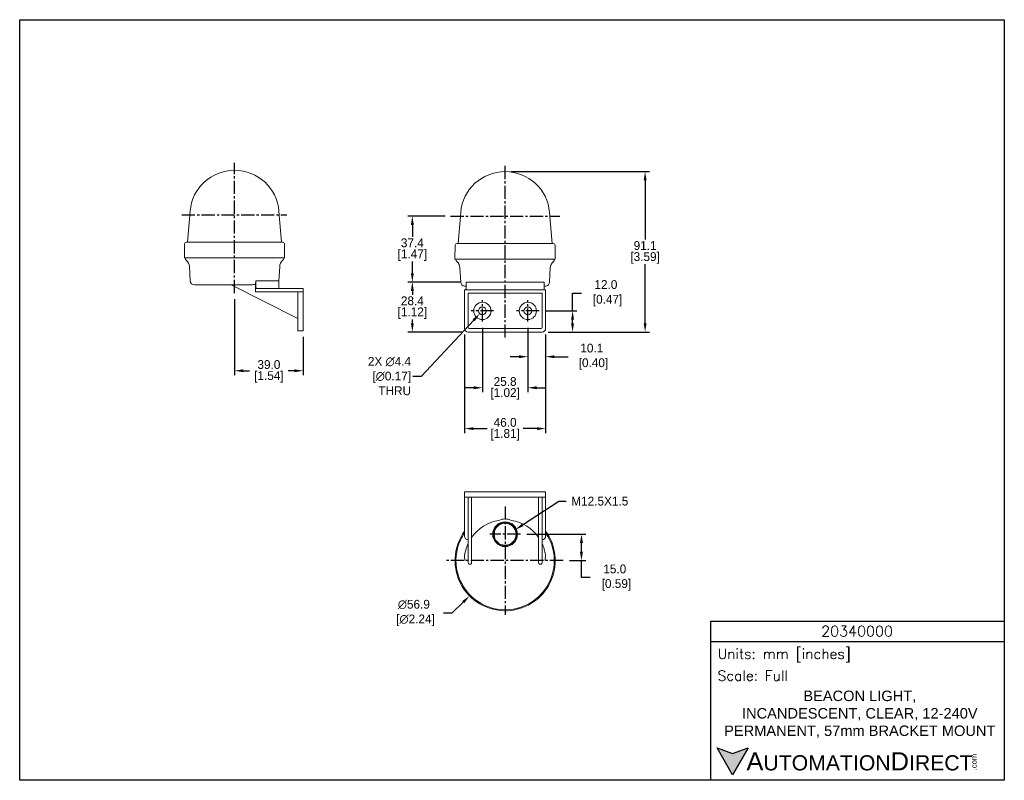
# Model space of a CAD drawing. Header units: inches. Extents: x 0 to 559, y 0 to 432.
import ezdxf
from ezdxf import colors
from ezdxf.entities.mleader import LeaderData, LeaderLine
from ezdxf.math import Vec2, Vec3

# ---------------------------------------------------------------- set-up
doc = ezdxf.new("R2010")
doc.units = ezdxf.units.IN
doc.header["$LTSCALE"] = 10
doc.header["$MEASUREMENT"] = 0
doc.linetypes.add('CENTER2', pattern=[1.125, 0.75, -0.125, 0.125, -0.125])
for name, color, linetype in [('CENTERLINE', 40, 'CENTER2'), ('DIMENSIONS', 140, 'Continuous'), ('TEXT', 140, 'Continuous')]:
    doc.layers.add(name, color=color, linetype=linetype)
doc.styles.add('\\M+2ABAC\\M+2A6A11', font='txt')
doc.styles.add('ROMANS', font='romans.shx')
doc.dimstyles.get("Standard").update_dxf_attribs({"dimtxt": 5, "dimasz": 5, "dimexe": 2.5, "dimexo": 3.5, "dimgap": 1, "dimtad": 0, "dimtih": 1, "dimtoh": 1, "dimdec": 1, "dimzin": 0, "dimdsep": 46, "dimtxsty": 'Standard', "dimcen": 0, "dimadec": 0, "dimazin": 0, "dimtfac": 1, "dimtdec": 1, "dimtofl": 0, "dimtmove": 0, "dimatfit": 3, "dimfxl": 0, "dimtolj": 1, "dimtzin": 0, "dimarcsym": 0})

# ---------------------------------------------------------------- blocks, each defined once
blk = doc.blocks.new('*D0')
at = {"layer": 'DEFPOINTS', "color": 0}
for p in [(121.93, 276.63), (160.93, 255.23), (160.93, 232.51)]:
    blk.add_point(p, dxfattribs=at)
at = {"layer": 'DIMENSIONS', "color": 0, "lineweight": -2}
for p, q in [((121.93, 273.13), (121.93, 230.01)), ((160.93, 251.73), (160.93, 230.01)), ((126.93, 232.51), (130.43, 232.51)), ((155.93, 232.51), (152.43, 232.51))]:
    blk.add_line(p, q, dxfattribs=at)
at = {"layer": 'DIMENSIONS', "color": 0}
for points in [[(126.93, 233.34), (126.93, 231.67), (121.93, 232.51)], [(155.93, 233.34), (155.93, 231.67), (160.93, 232.51)]]:
    blk.add_solid(points, dxfattribs=at)
at = {"layer": 'DIMENSIONS', "color": 0, "char_height": 5, "attachment_point": 5}
for s, insert in [('\\A1;39.0', (141.43, 236.01)), ('\\A1;[1.54]', (141.43, 229.01))]:
    blk.add_mtext(s, dxfattribs=dict(at, insert=insert))
blk = doc.blocks.new('*D1')
at = {"layer": 'DEFPOINTS', "color": 0}
for p in [(252.5, 256.49), (298.5, 256.49), (252.5, 199.65)]:
    blk.add_point(p, dxfattribs=at)
at = {"layer": 'DIMENSIONS', "color": 0, "lineweight": -2}
for p, q in [((252.5, 252.99), (252.5, 197.15)), ((298.5, 252.99), (298.5, 197.15)), ((257.5, 199.65), (265.33, 199.65)), ((293.5, 199.65), (285.67, 199.65))]:
    blk.add_line(p, q, dxfattribs=at)
at = {"layer": 'DIMENSIONS', "color": 0}
for points in [[(257.5, 200.48), (257.5, 198.82), (252.5, 199.65)], [(293.5, 200.48), (293.5, 198.82), (298.5, 199.65)]]:
    blk.add_solid(points, dxfattribs=at)
at = {"layer": 'DIMENSIONS', "color": 0, "char_height": 5, "attachment_point": 5}
for s, insert in [('\\A1;46.0', (275.5, 203.15)), ('\\A1;[1.81]', (275.5, 196.15))]:
    blk.add_mtext(s, dxfattribs=dict(at, insert=insert))
blk = doc.blocks.new('*D2')
at = {"layer": 'DEFPOINTS', "color": 0}
for p in [(253.4, 282.86), (222.84, 254.49), (254.5, 254.49)]:
    blk.add_point(p, dxfattribs=at)
at = {"layer": 'DIMENSIONS', "color": 0, "lineweight": -2}
for p, q in [((249.9, 282.86), (220.34, 282.86)), ((222.84, 277.86), (222.84, 275.68)), ((222.84, 259.49), (222.84, 261.68)), ((251, 254.49), (220.34, 254.49))]:
    blk.add_line(p, q, dxfattribs=at)
at = {"layer": 'DIMENSIONS', "color": 0}
for points in [[(222.01, 277.86), (223.67, 277.86), (222.84, 282.86)], [(222.01, 259.49), (223.67, 259.49), (222.84, 254.49)]]:
    blk.add_solid(points, dxfattribs=at)
at = {"layer": 'DIMENSIONS', "color": 0, "char_height": 5, "attachment_point": 5}
for s, insert in [('\\A1;28.4', (222.84, 272.18)), ('\\A1;[1.12]', (222.84, 265.18))]:
    blk.add_mtext(s, dxfattribs=dict(at, insert=insert))
blk = doc.blocks.new('*D3')
at = {"layer": 'DEFPOINTS', "color": 0}
for p in [(244.93, 320.31), (222.84, 282.86), (253.4, 282.86)]:
    blk.add_point(p, dxfattribs=at)
at = {"layer": 'DIMENSIONS', "color": 0, "lineweight": -2}
for p, q in [((241.43, 320.31), (220.34, 320.31)), ((222.84, 315.31), (222.84, 308.59)), ((222.84, 287.86), (222.84, 294.59)), ((249.9, 282.86), (220.34, 282.86))]:
    blk.add_line(p, q, dxfattribs=at)
at = {"layer": 'DIMENSIONS', "color": 0}
for points in [[(222.01, 315.31), (223.67, 315.31), (222.84, 320.31)], [(222.01, 287.86), (223.67, 287.86), (222.84, 282.86)]]:
    blk.add_solid(points, dxfattribs=at)
at = {"layer": 'DIMENSIONS', "color": 0, "char_height": 5, "attachment_point": 5}
for s, insert in [('\\A1;37.4', (222.84, 305.09)), ('\\A1;[1.47]', (222.84, 298.09))]:
    blk.add_mtext(s, dxfattribs=dict(at, insert=insert))
blk = doc.blocks.new('*D4')
at = {"layer": 'DEFPOINTS', "color": 0}
for p in [(262.6, 260.37), (288.4, 260.37), (288.4, 222.86)]:
    blk.add_point(p, dxfattribs=at)
at = {"layer": 'DIMENSIONS', "color": 0, "lineweight": -2}
for p, q in [((262.6, 256.87), (262.6, 220.36)), ((288.4, 256.87), (288.4, 220.36)), ((257.6, 222.86), (252.6, 222.86)), ((293.4, 222.86), (298.4, 222.86))]:
    blk.add_line(p, q, dxfattribs=at)
at = {"layer": 'DIMENSIONS', "color": 0}
for points in [[(257.6, 223.69), (257.6, 222.02), (262.6, 222.86)], [(293.4, 223.69), (293.4, 222.02), (288.4, 222.86)]]:
    blk.add_solid(points, dxfattribs=at)
at = {"layer": 'DIMENSIONS', "color": 0, "char_height": 5, "attachment_point": 5}
for s, insert in [('\\A1;25.8', (275.5, 226.36)), ('\\A1;[1.02]', (275.5, 219.36))]:
    blk.add_mtext(s, dxfattribs=dict(at, insert=insert))
blk = doc.blocks.new('*D5')
at = {"layer": 'DEFPOINTS', "color": 0}
for p in [(288.4, 260.37), (298.5, 256.49), (298.5, 240.47)]:
    blk.add_point(p, dxfattribs=at)
at = {"layer": 'DIMENSIONS', "color": 0, "lineweight": -2}
for p, q in [((288.4, 256.87), (288.4, 237.97)), ((298.5, 252.99), (298.5, 237.97)), ((283.4, 240.47), (278.4, 240.47)), ((303.5, 240.47), (311.19, 240.47))]:
    blk.add_line(p, q, dxfattribs=at)
at = {"layer": 'DIMENSIONS', "color": 0}
for points in [[(283.4, 241.3), (283.4, 239.64), (288.4, 240.47)], [(303.5, 241.3), (303.5, 239.64), (298.5, 240.47)]]:
    blk.add_solid(points, dxfattribs=at)
at = {"layer": 'DIMENSIONS', "color": 0, "insert": (324.69, 240.47), "char_height": 5, "attachment_point": 5}
blk.add_mtext('\\A1;10.1\\P [0.40]', dxfattribs=at)
blk = doc.blocks.new('*D6')
at = {"layer": 'DEFPOINTS', "color": 0}
for p in [(294.76, 266.49), (313.78, 266.49), (296.5, 254.49)]:
    blk.add_point(p, dxfattribs=at)
at = {"layer": 'DIMENSIONS', "color": 0, "lineweight": -2}
for p, q in [((313.78, 266.49), (313.78, 276.51)), ((313.78, 276.51), (318.78, 276.51)), ((298.26, 266.49), (316.28, 266.49)), ((313.78, 259.49), (313.78, 261.49)), ((300, 254.49), (316.28, 254.49))]:
    blk.add_line(p, q, dxfattribs=at)
at = {"layer": 'DIMENSIONS', "color": 0}
for points in [[(312.95, 261.49), (314.61, 261.49), (313.78, 266.49)], [(312.95, 259.49), (314.61, 259.49), (313.78, 254.49)]]:
    blk.add_solid(points, dxfattribs=at)
at = {"layer": 'DIMENSIONS', "color": 0, "insert": (332.7, 276.51), "char_height": 5, "attachment_point": 5}
blk.add_mtext('\\A1;12.0\\P [0.47]', dxfattribs=at)
blk = doc.blocks.new('*D8')
at = {"layer": 'DEFPOINTS', "color": 0}
for p in [(284.23, 139.71), (318.82, 139.71), (308.46, 124.71)]:
    blk.add_point(p, dxfattribs=at)
at = {"layer": 'DIMENSIONS', "color": 0, "lineweight": -2}
for p, q in [((287.73, 139.71), (321.32, 139.71)), ((318.82, 129.71), (318.82, 134.71)), ((311.96, 124.71), (321.32, 124.71)), ((318.82, 115.09), (318.82, 124.71)), ((323.82, 115.09), (318.82, 115.09))]:
    blk.add_line(p, q, dxfattribs=at)
at = {"layer": 'DIMENSIONS', "color": 0}
for points in [[(317.98, 134.71), (319.65, 134.71), (318.82, 139.71)], [(317.98, 129.71), (319.65, 129.71), (318.82, 124.71)]]:
    blk.add_solid(points, dxfattribs=at)
at = {"layer": 'DIMENSIONS', "color": 0, "insert": (337.73, 115.09), "char_height": 5, "attachment_point": 5}
blk.add_mtext('\\A1;15.0\\P [0.59]', dxfattribs=at)
blk = doc.blocks.new('*D9')
at = {"layer": 'DEFPOINTS', "color": 0}
for p in [(275.5, 345.59), (354.94, 345.59), (296.5, 254.49)]:
    blk.add_point(p, dxfattribs=at)
at = {"layer": 'DIMENSIONS', "color": 0, "lineweight": -2}
for p, q in [((279, 345.59), (357.44, 345.59)), ((354.94, 340.59), (354.94, 307.04)), ((354.94, 259.49), (354.94, 293.04)), ((300, 254.49), (357.44, 254.49))]:
    blk.add_line(p, q, dxfattribs=at)
at = {"layer": 'DIMENSIONS', "color": 0}
for points in [[(354.11, 340.59), (355.77, 340.59), (354.94, 345.59)], [(354.11, 259.49), (355.77, 259.49), (354.94, 254.49)]]:
    blk.add_solid(points, dxfattribs=at)
at = {"layer": 'DIMENSIONS', "color": 0, "char_height": 5, "attachment_point": 5}
for s, insert in [('\\A1;91.1', (354.94, 303.54)), ('\\A1;[3.59]', (354.94, 296.54))]:
    blk.add_mtext(s, dxfattribs=dict(at, insert=insert))
blk = doc.blocks.new('*D10')
at = {"layer": 'DEFPOINTS', "color": 0}
for p in [(261.1, 264.88), (264.1, 268.1)]:
    blk.add_point(p, dxfattribs=at)
at = {"layer": 'DIMENSIONS', "color": 0, "lineweight": -2}
for p, q in [((228.12, 229.46), (257.69, 261.22)), ((223.12, 229.46), (228.12, 229.46))]:
    blk.add_line(p, q, dxfattribs=at)
at = {"layer": 'DIMENSIONS', "color": 0}
blk.add_solid([(257.08, 261.79), (258.3, 260.66), (261.1, 264.88)], dxfattribs=at)
at = {"layer": 'DIMENSIONS', "color": 0, "insert": (222.12, 229.46), "char_height": 5, "attachment_point": 6}
blk.add_mtext('\\A1;2X ∅4.4\\P [∅0.17]\\PTHRU', dxfattribs=at)
blk = doc.blocks.new('*D11')
at = {"layer": 'DEFPOINTS', "color": 0}
for p in [(295.71, 144.73), (255.29, 104.68)]:
    blk.add_point(p, dxfattribs=at)
at = {"layer": 'DIMENSIONS', "color": 0, "lineweight": -2}
for p, q in [((245.53, 95.02), (251.74, 101.16)), ((240.53, 95.02), (245.53, 95.02))]:
    blk.add_line(p, q, dxfattribs=at)
at = {"layer": 'DIMENSIONS', "color": 0}
blk.add_solid([(251.15, 101.76), (252.32, 100.57), (255.29, 104.68)], dxfattribs=at)
at = {"layer": 'DIMENSIONS', "color": 0, "insert": (223.7, 95.02), "char_height": 5, "attachment_point": 5}
blk.add_mtext('\\A1;∅56.9\\P [∅2.24]', dxfattribs=at)

msp = doc.modelspace()

# ---------------------------------------------------------------- hatches: boundary and pattern name
at = {"layer": 'TEXT'}
msp.add_hatch(color=256, dxfattribs=at).paths.add_polyline_path([(413.49, 18.42), (404.62, 15.19), (395.75, 18.42), (404.62, 3.05)])

# ---------------------------------------------------------------- linework, layer by layer
at = {"color": 7, "linetype": 'Continuous', "lineweight": 15}
for p, q in [((95.25, 305.53), (96.73, 323.17)), ((147.12, 323.17), (148.6, 305.53)), ((250.3, 322.43), (248.77, 304.79)), ((302.17, 304.79), (300.69, 322.43)), ((93.48, 296.63), (93.62, 304.55)), ((94.62, 305.53), (149.24, 305.53)), ((150.24, 304.55), (150.38, 296.63)), ((247.19, 303.81), (247.05, 295.89)), ((249.35, 304.79), (248.19, 304.79)), ((302.81, 304.79), (249.35, 304.79)), ((303.95, 295.89), (303.81, 303.81)), ((93.48, 296.63), (113.72, 296.63)), ((94.03, 296.33), (94.03, 296.63)), ((113.72, 296.63), (150.38, 296.63)), ((149.83, 296.63), (149.83, 296.33)), ((96.7, 283.6), (96.28, 291.67)), ((147.58, 291.67), (147.15, 283.6)), ((303.95, 295.89), (247.05, 295.89)), ((247.6, 295.89), (247.6, 295.59)), ((249.85, 290.93), (250.27, 282.86)), ((300.72, 282.86), (301.15, 290.93)), ((303.4, 295.59), (303.4, 295.89)), ((99.2, 281.23), (121.93, 281.23)), ((157.93, 262.23), (119.93, 281.23)), ((121.93, 281.23), (125.16, 281.23)), ((131.67, 281.27), (125.16, 281.27)), ((125.16, 281.23), (125.16, 281.27)), ((125.16, 281.23), (131.67, 281.23)), ((131.67, 281.27), (131.67, 281.23)), ((133.77, 281.65), (133.77, 277.23)), ((134.09, 283.6), (147.15, 283.6)), ((134.09, 279.73), (134.09, 283.6)), ((147.15, 283.6), (147.15, 279.73)), ((252.42, 280.53), (253.4, 280.53)), ((252.42, 280.49), (252.42, 280.53)), ((253.4, 280.49), (252.42, 280.49)), ((297.6, 282.86), (253.4, 282.86)), ((253.4, 278.99), (253.4, 282.86)), ((297.6, 278.99), (297.6, 282.86)), ((297.6, 280.53), (298.42, 280.53)), ((298.42, 280.49), (297.6, 280.49)), ((298.42, 280.49), (298.42, 280.53)), ((135.77, 277.23), (133.77, 277.23)), ((134.42, 279.23), (135.77, 279.23)), ((135.77, 279.23), (160.93, 279.23)), ((160.93, 277.23), (135.77, 277.23)), ((157.93, 257.23), (157.93, 277.23)), ((160.93, 277.23), (160.93, 279.23)), ((160.93, 277.23), (160.93, 257.23)), ((252.5, 278.49), (252.5, 276.49)), ((298.5, 278.49), (252.5, 278.49)), ((252.5, 256.49), (252.5, 276.49)), ((252.5, 276.49), (252.5, 276.49)), ((254.5, 256.99), (254.5, 276.49)), ((254.5, 276.49), (296.5, 276.49)), ((296.5, 276.49), (296.5, 256.99)), ((298.5, 276.49), (298.5, 278.49)), ((298.5, 276.49), (298.5, 276.49)), ((298.5, 276.49), (298.5, 256.49)), ((160.93, 255.23), (157.93, 255.23)), ((296.5, 254.49), (254.5, 254.49)), ((296, 256.49), (255, 256.49)), ((252.5, 163.71), (252.5, 160.71)), ((252.5, 138.54), (252.5, 163.71)), ((252.5, 163.71), (252.5, 163.71)), ((296.5, 163.71), (254.5, 163.71)), ((298.5, 160.71), (298.5, 163.71)), ((298.5, 163.71), (298.5, 138.54)), ((298.5, 163.71), (298.5, 163.71)), ((254.5, 160.71), (296.5, 160.71)), ((254.5, 160.71), (254.5, 123.82)), ((256.5, 123.82), (256.5, 160.71)), ((294.5, 160.71), (294.5, 123.82)), ((296.5, 123.82), (296.5, 160.71)), ((252.42, 126.5), (252.77, 124.83)), ((298.23, 124.71), (298.42, 127.94)), ((256, 122.71), (255, 122.71)), ((296, 122.71), (295, 122.71))]:
    msp.add_line(p, q, dxfattribs=at)
at = {"color": 7, "linetype": 'Continuous', "lineweight": 15, "flags": 128}
for points in [[(121.93, 281.23), (121.93, 281.23), (121.93, 281.23), (121.93, 281.23), (121.93, 281.23), (121.93, 281.23), (121.93, 281.23), (121.93, 281.23), (121.93, 281.23)], [(157.93, 255.23), (157.93, 255.27), (157.93, 255.39), (157.93, 255.57), (157.93, 255.82), (157.93, 256.12), (157.93, 256.47), (157.93, 256.84), (157.93, 257.23)], [(160.93, 257.23), (160.93, 256.84), (160.93, 256.47), (160.93, 256.12), (160.93, 255.82), (160.93, 255.57), (160.93, 255.39), (160.93, 255.27), (160.93, 255.23)], [(254.5, 163.71), (254.11, 163.71), (253.73, 163.71), (253.39, 163.71), (253.08, 163.71), (252.84, 163.71), (252.65, 163.71), (252.54, 163.71), (252.5, 163.71)], [(298.5, 163.71), (298.46, 163.71), (298.35, 163.71), (298.16, 163.71), (297.91, 163.71), (297.61, 163.71), (297.26, 163.71), (296.89, 163.71), (296.5, 163.71)], [(252.5, 160.71), (252.54, 160.71), (252.65, 160.71), (252.84, 160.71), (253.08, 160.71), (253.39, 160.71), (253.73, 160.71), (254.11, 160.71), (254.5, 160.71)], [(296.5, 160.71), (296.89, 160.71), (297.26, 160.71), (297.61, 160.71), (297.91, 160.71), (298.16, 160.71), (298.35, 160.71), (298.46, 160.71), (298.5, 160.71)]]:
    msp.add_lwpolyline(points, dxfattribs=at)
at = {"color": 7, "linetype": 'Continuous', "lineweight": 15}
for centre, radius in [((262.6, 266.49), 4.9), ((262.6, 266.49), 2.2), ((288.4, 266.49), 4.9), ((288.4, 266.49), 2.2), ((275.5, 139.71), 7.05), ((275.5, 139.71), 6.65), ((275.5, 139.71), 6.25)]:
    msp.add_circle(centre, radius, dxfattribs=at)
for centre, radius, start, end in [((121.93, 321.05), 25.28, 4.8, 175.2), ((275.5, 320.31), 25.28, 4.8, 175.2), ((94.62, 304.53), 1, 90, 179), ((149.24, 304.53), 1, 1, 90), ((248.19, 303.79), 1, 90, 179), ((302.81, 303.79), 1, 1, 90), ((95.53, 296.33), 1.5, 180, 229.2839), ((148.33, 296.33), 1.5, 310.7161, 0), ((91.29, 291.41), 5, 3, 49.2839), ((152.57, 291.41), 5, 130.7161, 177), ((249.1, 295.59), 1.5, 180, 229.2839), ((244.86, 290.67), 5, 3, 49.2839), ((306.14, 290.67), 5, 130.7161, 177), ((301.9, 295.59), 1.5, 310.7161, 0), ((99.2, 283.73), 2.5, 183, 270), ((147.65, 279.73), 0.5, 180, 270), ((252.77, 282.99), 2.5, 183, 261.892), ((298.23, 282.99), 2.5, 274.4811, 357), ((254.5, 256.49), 2, 180, 270), ((255, 256.99), 0.5, 180, 270), ((296, 256.99), 0.5, 270, 0), ((296.5, 256.49), 2, 270, 0), ((275.5, 124.71), 23.15, 98.9203, 145.1584), ((275.5, 139.71), 8.65, 65.4814, 114.5186), ((275.5, 124.71), 23.15, 34.8416, 81.0797), ((275.5, 124.71), 28.45, 143.9487, 343.2204), ((275.5, 124.71), 27.9, 165, 34.4695), ((275.5, 124.71), 27.9, 145.5305, 165), ((275.5, 124.71), 28.45, 343.2204, 36.0513), ((275.5, 124.71), 23.15, 155.1114, 175.5491), ((254.5, 138.54), 2, 180, 270.0441), ((296.5, 138.54), 2, 269.9559, 0), ((275.5, 124.71), 23.15, 8.0318, 24.8886)]:
    msp.add_arc(centre, radius, start, end, dxfattribs=at)
for centre, start_param, end_param in [((255, 123.82), 4.712389, 6.283185), ((256, 123.82), 0, 1.570796), ((295, 123.82), 4.712389, 6.283185), ((296, 123.82), 0, 1.570796)]:
    msp.add_ellipse(centre, major_axis=(0, -1.12), ratio=0.447214, start_param=start_param, end_param=end_param, dxfattribs=at)
msp.add_open_spline([(125.16, 281.27), (124.09, 281.23), (123.01, 281.23), (121.93, 281.23)], degree=3, dxfattribs=at)
for points, knots in [([(133.77, 281.65), (133.42, 281.54), (133.08, 281.46), (132.38, 281.34), (132.03, 281.3), (131.67, 281.27)], [0, 0, 0, 0, 0.5, 0.5, 1, 1, 1, 1]), ([(134.07, 283.23), (134.05, 283.07), (134.02, 282.91), (133.96, 282.61), (133.93, 282.46), (133.86, 282.19), (133.83, 282.06), (133.78, 281.83), (133.77, 281.73), (133.77, 281.65)], [0, 0, 0, 0, 0.25, 0.25, 0.5, 0.5, 0.75, 0.75, 1, 1, 1, 1]), ([(134.09, 283.6), (134.09, 283.54), (134.09, 283.48), (134.08, 283.36), (134.07, 283.3), (134.07, 283.23)], [-0.03725368, -0.03725368, -0.03725368, -0.03725368, -0.01850312, -0.01850312, 0, 0, 0, 0]), ([(134.09, 279.73), (134.09, 279.6), (134.12, 279.47), (134.24, 279.29), (134.32, 279.23), (134.42, 279.23)], [0, 0, 0, 0, 0.5, 0.5, 1, 1, 1, 1]), ([(253.4, 278.99), (253.4, 278.86), (253.35, 278.73), (253.2, 278.54), (253.1, 278.49), (253.01, 278.49)], [0, 0, 0, 0, 0.5, 0.5, 1, 1, 1, 1]), ([(297.6, 278.99), (297.6, 278.86), (297.64, 278.73), (297.79, 278.54), (297.89, 278.49), (297.98, 278.49)], [0, 0, 0, 0, 0.5, 0.5, 1, 1, 1, 1])]:
    msp.add_open_spline(points, degree=3, knots=knots, dxfattribs=at)
at = {"layer": 'CENTERLINE'}
for p, q in [((121.93, 276.63), (121.93, 350.62)), ((275.5, 251.29), (275.5, 349.39)), ((91.98, 321.05), (151.56, 321.05)), ((244.54, 320.31), (306.47, 320.31)), ((262.6, 260.37), (262.6, 272.48)), ((288.4, 260.37), (288.4, 272.48)), ((268.96, 266.49), (256.23, 266.49)), ((294.76, 266.49), (282.03, 266.49)), ((275.5, 155.48), (275.5, 93.93)), ((284.23, 139.71), (266.76, 139.71)), ((308.46, 124.71), (241.79, 124.71))]:
    msp.add_line(p, q, dxfattribs=at)
at = {"layer": 'DEFPOINTS'}
msp.add_lwpolyline([(558.8, 0), (0, 0), (0, 431.8), (558.8, 431.8)], close=True, dxfattribs=at)
at = {"layer": 'TEXT'}
msp.add_line((392.18, 78.85), (558.8, 78.85), dxfattribs=at)
for points in [[(392.18, 0), (392.18, 90.33), (558.8, 90.33), (558.8, 0)], [(413.49, 18.42), (404.62, 3.05), (395.75, 18.42), (404.62, 15.19)]]:
    msp.add_lwpolyline(points, close=True, dxfattribs=at)

# ---------------------------------------------------------------- texts
at = {"layer": 'DIMENSIONS', "char_height": 3.5}
for insert, attachment_point in [((98.61, 112.42), 6), ((130.2, 112.22), 4)]:
    msp.add_mtext('\\A1;', dxfattribs=dict(at, insert=insert, attachment_point=attachment_point))
at = {"layer": 'TEXT'}
for s, insert, char_height, width, attachment_point, style in [('20340000', (475.23, 84.67), 5.94, 111.8034, 5, 'ROMANS'), (' Units: mm [inches]', (392.18, 70.86), 5.7425, 166.6158, 4, 'ROMANS'), (' Scale: Full', (392.18, 59.38), 5.7425, 166.6158, 4, 'ROMANS'), ('{\\fArial|b0|i0|c0|p34;     \\H1.2x;A\\H0.8333x;UTOMATION\\H1.2x;D\\H0.8333x;IRECT}', (395.75, 10.73), 8.6137, 145.913, 4, '\\M+2ABAC\\M+2A6A11')]:
    msp.add_mtext(s, dxfattribs=dict(at, insert=insert, char_height=char_height, width=width, attachment_point=attachment_point, style=style))
at = {"layer": 'TEXT', "insert": (476.78, 37.49), "char_height": 5.9396, "width": 153.7931, "attachment_point": 5}
msp.add_mtext('{\\fArial|b0|i0|c0|p34;BEACON LIGHT,\\PINCANDESCENT, CLEAR, 12-240V \\PPERMANENT, 57mm BRACKET MOUNT }', dxfattribs=at)
at = {"layer": 'TEXT', "insert": (540.01, 5.68), "char_height": 3.1009, "width": 9.1891, "attachment_point": 1, "rotation": 90, "style": '\\M+2ABAC\\M+2A6A11'}
msp.add_mtext('{\\fArial|b0|i0|c0|p34;.com}', dxfattribs=at)

# ---------------------------------------------------------------- dimensions: what is measured, and where the dimension line sits
at = {"layer": 'DIMENSIONS'}
for base, p1, p2, picture, middle in [((354.94, 345.59), (296.5, 254.49), (275.5, 345.59), '*D9', (354.94, 300.04)), ((222.8398, 282.8629), (244.9284, 320.3107), (253.4013, 282.8629), '*D3', (222.8398, 301.5868)), ((222.84, 254.49), (253.4, 282.86), (254.5, 254.49), '*D2', (222.84, 268.68))]:
    dim = msp.add_linear_dim(base=base, p1=p1, p2=p2, angle=90, dimstyle='Standard', override={"dimpost": '\\X'}, dxfattribs=at)
    dim.commit()
    dim.dimension.update_dxf_attribs({"geometry": picture, "text_midpoint": middle})
for base, p1, p2, override, picture, middle in [((313.78, 266.49), (296.5, 254.49), (294.76, 266.49), {"dimpost": '\\X'}, '*D6', (332.7, 276.51)), ((318.82, 139.71), (308.46, 124.71), (284.23, 139.71), {"dimpost": '\\X', "dimtmove": 1}, '*D8', (322.55, 115.09))]:
    dim = msp.add_linear_dim(base=base, p1=p1, p2=p2, angle=90, dimstyle='Standard', override=override, dxfattribs=at)
    dim.commit()
    dim.dimension.update_dxf_attribs({"geometry": picture, "text_midpoint": middle, "dimtype": 160})
for base, p1, p2, picture, middle in [((160.93, 232.51), (121.93, 276.63), (160.93, 255.23), '*D0', (141.43, 232.51)), ((288.4, 222.86), (262.6, 260.37), (288.4, 260.37), '*D4', (275.5, 222.86)), ((252.5, 199.65), (298.5, 256.49), (252.5, 256.49), '*D1', (275.5, 199.65))]:
    dim = msp.add_linear_dim(base=base, p1=p1, p2=p2, dimstyle='Standard', override={"dimpost": '\\X'}, dxfattribs=at)
    dim.commit()
    dim.dimension.update_dxf_attribs({"geometry": picture, "text_midpoint": middle})
dim = msp.add_diameter_dim_2p(p1=(264.1, 268.1), p2=(261.1, 264.88), text='2X <>\\PTHRU', dimstyle='Standard', override={"dimpost": '\\X'}, dxfattribs=at)
dim.commit()
dim.dimension.update_dxf_attribs({"geometry": '*D10', "text_midpoint": (207.12, 229.46), "dimtype": 163})
dim = msp.add_linear_dim(base=(298.5, 240.47), p1=(288.4, 260.37), p2=(298.5, 256.49), dimstyle='Standard', override={"dimpost": '\\X'}, dxfattribs=at)
dim.commit()
dim.dimension.update_dxf_attribs({"geometry": '*D5', "text_midpoint": (324.69, 240.47), "dimtype": 160})
dim = msp.add_diameter_dim_2p(p1=(295.71, 144.73), p2=(255.29, 104.68), dimstyle='Standard', override={"dimpost": '\\X'}, dxfattribs=at)
dim.commit()
dim.dimension.update_dxf_attribs({"geometry": '*D11', "text_midpoint": (223.7, 95.02), "dimtype": 163})

# ---------------------------------------------------------------- leaders
ml = msp.add_multileader_mtext('Standard', dxfattribs=at)
ml.set_content('M12.5X1.5', color=256)
ml.set_leader_properties()
ml.build(insert=Vec2(0, 0))
ml.multileader.update_dxf_attribs({"text_left_attachment_type": 2, "text_right_attachment_type": 2, "dogleg_length": 4, "arrow_head_size": 5})
ctx = ml.context
ctx.base_point, ctx.char_height, ctx.arrow_head_size, ctx.landing_gap_size, ctx.plane_origin = Vec3(310.05, 158.5), 5, 5, 3, Vec3(280.43, 143.54)
ctx.left_attachment, ctx.right_attachment = 2, 2
notes = []
notes.append((ctx, [(0, (1, 1, 0), (306.05, 158.5), (1, 0), 4, [(0, [(281.22, 142.21)], 0, [])])]))
ctx.mtext.insert, ctx.mtext.flow_direction = Vec3(313.05, 161), 5
for ctx, leaders in notes:
    for number, flags, end, landing, length, lines in leaders:
        leader = LeaderData()
        leader.index, (leader.has_last_leader_line, leader.has_dogleg_vector, leader.attachment_direction) = number, flags
        leader.last_leader_point, leader.dogleg_vector, leader.dogleg_length = Vec3(end), Vec3(landing), length
        for number, points, colour, breaks in lines:
            line = LeaderLine()
            line.index, line.vertices, line.color, line.breaks = number, Vec3.list(points), colors.encode_raw_color(colour), breaks
            leader.lines.append(line)
        ctx.leaders.append(leader)

doc.saveas('drawing.dxf')
